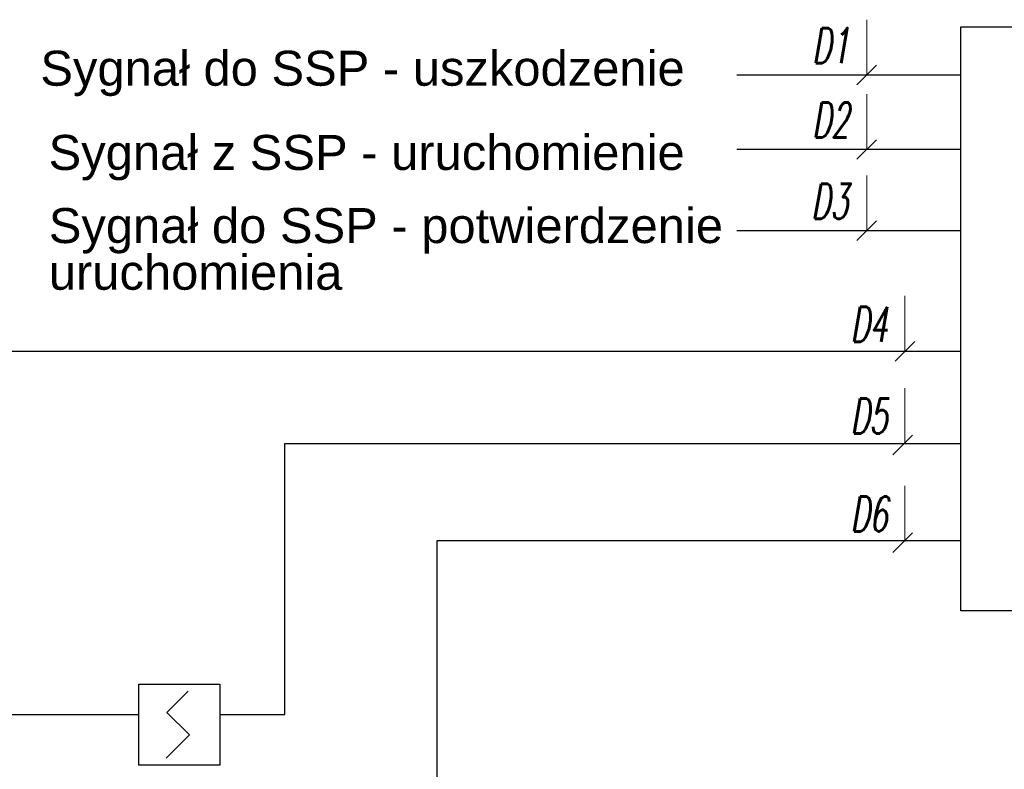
# Model space of a CAD drawing. Header units: millimetres. Extents: x 2260 to 32334, y -33324 to 11762.
# Tile 3 of 79: x 3113 to 3794, y -32384 to -31865. Entities that reach past the tile are written whole.
import ezdxf
from ezdxf.enums import TextEntityAlignment as Align

# ---------------------------------------------------------------- set-up
doc = ezdxf.new("R2010")
doc.units = ezdxf.units.MM
for name, color, linetype in [('mapp-system', 7, 'Continuous'), ('SIEMENS_adres', 7, 'Continuous'), ('SIEMENS_adres_csp', 7, 'Continuous'), ('SIEMENS_grupa', 5, 'Continuous'), ('SIEMENS_komentarze', 7, 'Continuous')]:
    doc.layers.add(name, color=color, linetype=linetype)
for name, color, linetype, lineweight in [('mcr opis', 7, 'Continuous', 18), ('mcr opis przewodów', 6, 'Continuous', 18), ('NOWE CZUJKI', 250, 'Continuous', 25), ('SIEMENS_czujki', 1, 'Continuous', 30)]:
    doc.layers.add(name, color=color, linetype=linetype, lineweight=lineweight)
doc.styles.add('ARIAL', font='arial.ttf', dxfattribs={"height": 10})
doc.styles.add('MtXpl_romans_shx', font='romans.shx')
doc.styles.get("Standard").update_dxf_attribs({"font": 'arial.ttf'})
doc.styles.add('WYMIAR', font='romans.shx', dxfattribs={"width": 0.6})

# ---------------------------------------------------------------- blocks, each defined once
blk = doc.blocks.new('*U79')
for p, q in [((7.59, 28.63), (-10.53, 10.52)), ((-10.53, 10.52), (8.69, -8.68)), ((8.69, -8.68), (-11.08, -28.44))]:
    blk.add_line(p, q)
blk.add_lwpolyline([(-34.5, 34.5), (34.5, 34.5), (34.5, -34.5), (-34.5, -34.5)], close=True)
at = {"flags": 9}
blk.add_attdef('NAZWA', (-58.31, 81.4), '', height=22, dxfattribs=at)
at = {"layer": 'SIEMENS_adres', "style": 'ARIAL', "width": 0.7, "flags": 8}
blk.add_attdef('ADRES', text='', height=26, dxfattribs=at).set_placement((8.68, 57.14), align=Align.MIDDLE_LEFT)
at = {"layer": 'SIEMENS_adres_csp', "style": 'MtXpl_romans_shx', "flags": 8}
blk.add_attdef('CSP', text='', height=15.6, dxfattribs=at).set_placement((-41.37, 26.36), align=Align.MIDDLE_RIGHT)
at = {"layer": 'SIEMENS_grupa', "style": 'ARIAL', "width": 0.7, "flags": 8}
blk.add_attdef('GRUPA', text='', height=26, dxfattribs=at).set_placement((0, -45.65), align=Align.TOP_CENTER)
at = {"layer": 'SIEMENS_komentarze', "style": 'MtXpl_romans_shx', "flags": 1}
blk.add_attdef('PARAMETR', (-210.61, -12.07), '', height=22, dxfattribs=at)
at = {"layer": 'SIEMENS_komentarze', "style": 'MtXpl_romans_shx'}
blk.add_attdef('UWAGI', (40.43, -11.23), '', height=22, dxfattribs=at)

msp = doc.modelspace()

# ---------------------------------------------------------------- linework, layer by layer
at = {"layer": 'mapp-system'}
for p, q in [((3296.175, -32346.377), (3296.175, -32158.848)), ((3296.175, -32158.848), (3764.149, -32158.848)), ((2849.93, -32346.377), (3195.041, -32346.377)), ((3251.163, -32346.377), (3296.175, -32346.377))]:
    msp.add_line(p, q, dxfattribs=at)
at = {"layer": 'mapp-system', "extrusion": (0, 0, -1)}
for points in [[(-2552.638, -32540.436), (-2554.417, -32094.843), (-3764.149, -32094.843)], [(-3401.689, -32422.521), (-3401.689, -32225.935), (-3764.149, -32225.935)]]:
    msp.add_lwpolyline(points, dxfattribs=at)
at = {"layer": 'mcr opis przewodów', "lineweight": 9}
for p, q in [((3699.031, -31865.176), (3699.031, -31903.574)), ((3705.819, -31896.786), (3692.243, -31910.362)), ((3699.031, -31916.688), (3699.031, -31955.086)), ((3705.819, -31948.298), (3692.243, -31961.874)), ((3699.031, -31973.003), (3699.031, -32011.402)), ((3705.819, -32004.614), (3692.243, -32018.19)), ((3725.522, -32056.444), (3725.522, -32094.843)), ((3725.522, -32056.444), (3725.522, -32094.843)), ((3732.31, -32088.055), (3718.734, -32101.631)), ((3725.522, -32120.449), (3725.522, -32158.848)), ((3730.775, -32152.974), (3717.199, -32166.55)), ((3725.522, -32188.157), (3725.522, -32226.556)), ((3730.775, -32220.682), (3717.199, -32234.258))]:
    msp.add_line(p, q, dxfattribs=at)
at = {"layer": 'NOWE CZUJKI', "color": 7}
msp.add_lwpolyline([(3764.149, -31870.226), (4302.064, -31870.226), (4302.064, -32274.632), (3764.149, -32274.632)], close=True, dxfattribs=at)

# ---------------------------------------------------------------- block references
at = {"layer": 'SIEMENS_czujki', "xscale": 0.8133694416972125, "yscale": 0.8133694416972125, "zscale": 0.8133694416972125}
msp.add_blockref('*U79', (3223.102, -32353.534), dxfattribs=at)

# ---------------------------------------------------------------- texts
at = {"layer": 'mcr opis przewodów', "lineweight": 9, "style": 'WYMIAR', "oblique": 10, "width": 0.6}
for s, p in [('D1', (3661.316, -31895.201)), ('D2', (3661.316, -31946.713)), ('D4', (3687.807, -32088.237)), ('D5', (3687.807, -32151.879)), ('D6', (3687.807, -32219.587))]:
    msp.add_text(s, height=24.2409, dxfattribs=at).set_placement(p)

# ---------------------------------------------------------------- next in the draw order: texts
at = {"layer": 'mcr opis', "char_height": 24.24091, "width": 540.22542, "attachment_point": 1, "line_spacing_factor": 0.8, "bg_fill": 2}
for s, insert in [('{\\fArial|b0|i0|c238|p34;Sygnał do SSP - uszkodzenie}', (3126.936, -31886.677)), ('{\\fArial|b0|i0|c238|p34;Sygnał z SSP - uruchomienie }', (3132.636, -31945.008))]:
    msp.add_mtext(s, dxfattribs=dict(at, insert=insert))

# ---------------------------------------------------------------- next in the draw order: linework, layer by layer
at = {"layer": 'mapp-system'}
for p, q in [((3764.149, -31903.574), (3609.125, -31903.574)), ((3764.149, -31955.086), (3609.125, -31955.086))]:
    msp.add_line(p, q, dxfattribs=at)

# ---------------------------------------------------------------- next in the draw order: texts
at = {"layer": 'mcr opis', "insert": (3132.779, -31995.668), "char_height": 24.24091, "width": 540.22542, "attachment_point": 1, "line_spacing_factor": 0.8, "bg_fill": 2}
msp.add_mtext('{\\fArial|b0|i0|c238|p34;Sygnał do SSP - potwierdzenie uruchomienia }', dxfattribs=at)

# ---------------------------------------------------------------- next in the draw order: linework, layer by layer
at = {"layer": 'mapp-system'}
msp.add_line((3764.149, -32011.402), (3609.125, -32011.402), dxfattribs=at)

# ---------------------------------------------------------------- next in the draw order: texts
at = {"layer": 'mcr opis przewodów', "lineweight": 9, "style": 'WYMIAR', "oblique": 10, "width": 0.6}
msp.add_text('D3', height=24.2409, dxfattribs=at).set_placement((3660.652, -32003.029))

doc.saveas('drawing.dxf')
